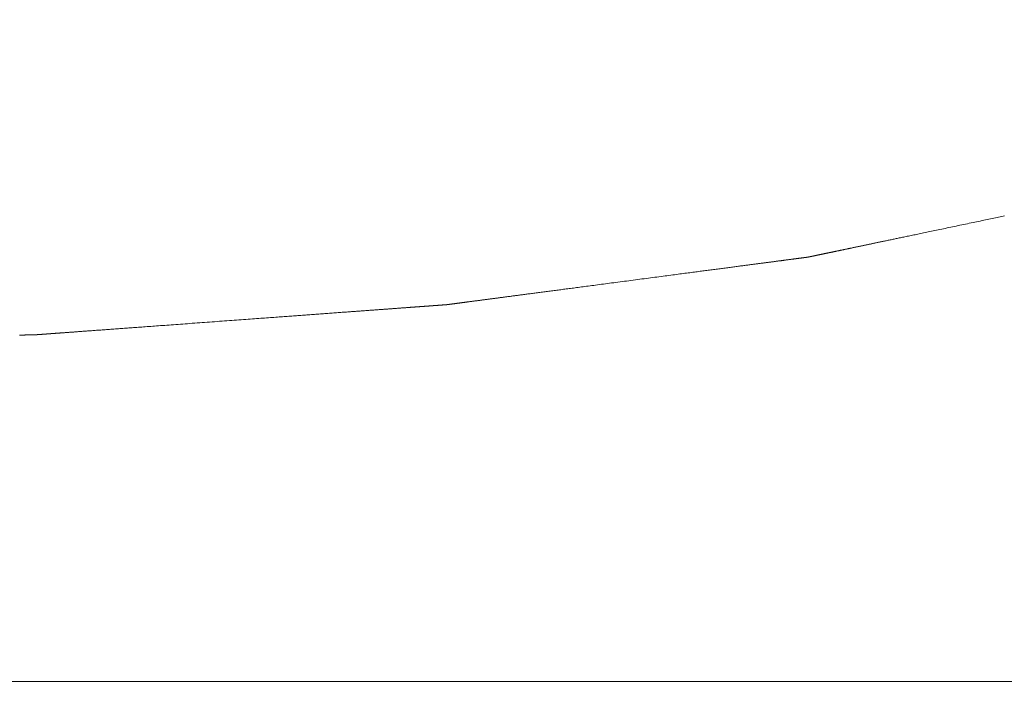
# Model space of a CAD drawing. Header units: inches. Extents: x 0 to 841, y 0 to 594.
# Tile 62 of 129: x 442 to 494, y 200 to 235. Entities that reach past the tile are written whole.
import ezdxf

# ---------------------------------------------------------------- set-up
doc = ezdxf.new("R2010")
doc.units = ezdxf.units.IN
doc.header["$LTSCALE"] = 46.255
doc.header["$MEASUREMENT"] = 0
doc.layers.get('0').update_dxf_attribs({"lineweight": 0})
doc.styles.get("Standard").update_dxf_attribs({"font": 'trium.ttf.shx'})
doc.dimstyles.new('DIMSTYLE_1', dxfattribs={"dimtxt": 2.2, "dimasz": 1, "dimexe": 0.18, "dimexo": 0.0625, "dimgap": 0.09, "dimtad": 1, "dimzin": 0, "dimdsep": 46, "dimtxsty": 'Standard', "dimblk": '_ARROW_FILLED', "dimcen": 0.09, "dimadec": 0, "dimazin": 0, "dimtp": 0.01, "dimtfac": 1, "dimtdec": 4, "dimtix": 1, "dimtmove": 0, "dimatfit": 3, "dimfxl": 1, "dimtolj": 1, "dimtzin": 0, "dimarcsym": 0})

# ---------------------------------------------------------------- blocks, each defined once
blk = doc.blocks.new('_ARROW_FILLED')
at = {"linetype": 'ByBlock'}
blk.add_hatch(color=0, dxfattribs=at).paths.add_polyline_path([(0, 0), (-1, 0.25), (-1, -0.25)], flags=0)
at = {"color": 0, "linetype": 'ByBlock'}
blk.add_lwpolyline([(0, 0), (-1, 0.25), (-1, -0.25), (-1, -0.25)], close=True, dxfattribs=at)

msp = doc.modelspace()

# ---------------------------------------------------------------- linework, layer by layer
at = {"color": 2, "linetype": 'Continuous'}
msp.add_lwpolyline([(441.9962, 218.1496), (442.014, 218.15), (442.0315, 218.1504), (442.0488, 218.1508), (442.0659, 218.1512), (442.0828, 218.1516), (442.0994, 218.152), (442.1158, 218.1524), (442.1319, 218.1528), (442.1479, 218.1531), (442.1636, 218.1535), (442.1791, 218.1539), (442.1943, 218.1542), (442.2094, 218.1546), (442.2242, 218.1549), (442.2387, 218.1553), (442.2531, 218.1556), (442.2672, 218.1559), (442.2811, 218.1563), (442.2948, 218.1566), (442.3082, 218.1569), (442.3214, 218.1572), (442.3344, 218.1575), (442.3471, 218.1578), (442.3597, 218.1581), (442.372, 218.1584), (442.384, 218.1587), (442.3959, 218.1589), (442.4075, 218.1592), (442.4189, 218.1595), (442.4301, 218.1597), (442.4411, 218.16), (442.4519, 218.1603), (442.4626, 218.1605), (442.473, 218.1607), (442.4833, 218.161), (442.4935, 218.1612), (442.5034, 218.1615), (442.5133, 218.1617), (442.523, 218.1619), (442.5326, 218.1621), (442.542, 218.1624), (442.5514, 218.1626), (442.5606, 218.1628), (442.5697, 218.163), (442.5787, 218.1632), (442.5876, 218.1634), (442.5963, 218.1636), (442.605, 218.1639), (442.6135, 218.1641), (442.6219, 218.1643), (442.6303, 218.1645), (442.6385, 218.1646), (442.6465, 218.1648), (442.6545, 218.165), (442.6624, 218.1652), (442.6701, 218.1654), (442.6777, 218.1656), (442.6852, 218.1657), (442.6926, 218.1659), (442.6999, 218.1661), (442.707, 218.1662), (442.714, 218.1664), (442.7209, 218.1665), (442.7276, 218.1667), (442.7342, 218.1669), (442.7406, 218.167), (442.7469, 218.1671), (442.753, 218.1673), (442.759, 218.1674), (442.7648, 218.1676), (442.7705, 218.1677), (442.7759, 218.1678), (442.7812, 218.168), (442.7864, 218.1681), (442.7914, 218.1682), (442.7962, 218.1684), (442.8009, 218.1685), (442.8055, 218.1686), (442.81, 218.1687), (442.8144, 218.1688), (442.8187, 218.1689), (442.8228, 218.169), (442.8269, 218.1691), (442.8309, 218.1692), (442.8348, 218.1693), (442.8387, 218.1694), (442.8425, 218.1695), (442.8463, 218.1695), (442.85, 218.1696), (442.8536, 218.1697), (442.8572, 218.1697), (442.8608, 218.1698), (442.8643, 218.1699), (442.8678, 218.17), (442.8713, 218.17), (442.8747, 218.1701), (442.8782, 218.1702), (442.8816, 218.1703), (442.8849, 218.1704), (442.8883, 218.1706), (442.8917, 218.1707), (442.8951, 218.1708), (442.8984, 218.171), (442.9018, 218.1712), (442.9052, 218.1714), (442.9087, 218.1716), (442.9122, 218.1718), (442.9158, 218.1721), (442.9194, 218.1723), (442.9232, 218.1726), (442.927, 218.1729), (442.931, 218.1731), (442.935, 218.1734), (442.9392, 218.1738), (442.9435, 218.1741), (442.948, 218.1744), (442.9527, 218.1748), (442.9575, 218.1751), (442.9625, 218.1755), (442.9676, 218.1758), (442.9729, 218.1762), (442.9784, 218.1766), (442.984, 218.177), (442.9898, 218.1775), (442.9958, 218.1779), (443.0019, 218.1783), (443.0082, 218.1788), (443.0146, 218.1793), (443.0212, 218.1797), (443.028, 218.1802), (443.035, 218.1807), (443.0421, 218.1813), (443.0494, 218.1818), (443.0568, 218.1823), (443.0644, 218.1829), (443.0721, 218.1835), (443.08, 218.184), (443.088, 218.1846), (443.0962, 218.1852), (443.1045, 218.1858), (443.1129, 218.1865), (443.1215, 218.1871), (443.1302, 218.1877), (443.139, 218.1884), (443.1479, 218.189), (443.157, 218.1897), (443.1661, 218.1904), (443.1754, 218.1911), (443.1848, 218.1917), (443.1943, 218.1924), (443.204, 218.1931), (443.2138, 218.1939), (443.2238, 218.1946), (443.2339, 218.1953), (443.2442, 218.1961), (443.2547, 218.1969), (443.2654, 218.1976), (443.2762, 218.1984), (443.2873, 218.1992), (443.2985, 218.2001), (443.31, 218.2009), (443.3217, 218.2018), (443.3336, 218.2026), (443.3457, 218.2035), (443.3581, 218.2044), (443.3706, 218.2053), (443.3834, 218.2063), (443.3964, 218.2072), (443.4097, 218.2082), (443.4231, 218.2092), (443.4368, 218.2102), (443.4507, 218.2112), (443.4648, 218.2122), (443.4791, 218.2133), (443.4937, 218.2144), (443.5085, 218.2154), (443.5235, 218.2165), (443.5387, 218.2177), (443.5541, 218.2188), (443.5698, 218.2199), (443.5857, 218.2211), (443.6018, 218.2223), (443.6181, 218.2235), (443.6346, 218.2247), (443.6514, 218.2259), (443.6684, 218.2272), (443.6856, 218.2284), (443.703, 218.2297), (443.7207, 218.231), (443.7385, 218.2323), (443.7566, 218.2336), (443.7749, 218.235), (443.7935, 218.2363), (443.8123, 218.2377), (443.8313, 218.2391), (443.8506, 218.2405), (443.8703, 218.2419), (443.8902, 218.2434), (443.9105, 218.2449), (443.9311, 218.2464), (443.952, 218.2479), (443.9734, 218.2495), (443.9951, 218.2511), (444.0172, 218.2527), (444.0397, 218.2544), (444.0626, 218.256), (444.086, 218.2577), (444.1099, 218.2595), (444.1343, 218.2613), (444.1594, 218.2631), (444.1852, 218.265), (444.2116, 218.2669), (444.2389, 218.2689), (444.267, 218.271), (444.2961, 218.2731), (444.3261, 218.2753), (444.3571, 218.2776), (444.3892, 218.28), (444.4225, 218.2824), (444.457, 218.2849), (444.4927, 218.2875), (444.5298, 218.2902), (444.5681, 218.2931), (444.6078, 218.296), (444.6489, 218.299), (444.6912, 218.3021), (444.7349, 218.3053), (444.7799, 218.3086), (444.8262, 218.312), (444.8738, 218.3154), (444.9228, 218.319), (444.9731, 218.3227), (445.0247, 218.3265), (445.0776, 218.3304), (445.1319, 218.3343), (445.1874, 218.3384), (445.2443, 218.3426), (445.3025, 218.3468), (445.362, 218.3512), (445.4227, 218.3556), (445.4846, 218.3602), (445.5476, 218.3648), (445.6119, 218.3695), (445.6772, 218.3743), (445.7436, 218.3792), (445.8111, 218.3841), (445.8796, 218.3891), (445.9491, 218.3942), (446.0196, 218.3994), (446.0911, 218.4046), (446.1634, 218.4099), (446.2366, 218.4153), (446.3106, 218.4207), (446.3854, 218.4262), (446.4609, 218.4317), (446.5371, 218.4373), (446.6138, 218.4429), (446.6911, 218.4486), (446.7689, 218.4543), (446.847, 218.46), (446.9255, 218.4657), (447.0043, 218.4715), (447.0834, 218.4773), (447.1626, 218.4831), (447.2419, 218.4889), (447.3213, 218.4947), (447.4007, 218.5005), (447.4802, 218.5064), (447.56, 218.5122), (447.6401, 218.5181), (447.7207, 218.524), (447.8019, 218.5299), (447.8838, 218.5359), (447.9665, 218.542), (448.0502, 218.5481), (448.1349, 218.5543), (448.2208, 218.5606), (448.308, 218.567), (448.3965, 218.5735), (448.4867, 218.5801), (448.5784, 218.5868), (448.672, 218.5936), (448.7672, 218.6006), (448.8643, 218.6077), (448.9631, 218.615), (449.0637, 218.6223), (449.166, 218.6298), (449.2701, 218.6375), (449.376, 218.6452), (449.4836, 218.6531), (449.593, 218.6611), (449.7041, 218.6692), (449.8171, 218.6775), (449.9318, 218.6859), (450.0482, 218.6944), (450.1664, 218.7031), (450.2864, 218.7119), (450.408, 218.7208), (450.5311, 218.7298), (450.6557, 218.7389), (450.7815, 218.7482), (450.9085, 218.7575), (451.0366, 218.7668), (451.1656, 218.7763), (451.2955, 218.7858), (451.426, 218.7954), (451.5572, 218.805), (451.6888, 218.8146), (451.8207, 218.8243), (451.9529, 218.834), (452.0852, 218.8437), (452.2175, 218.8533), (452.3497, 218.863), (452.4817, 218.8727), (452.6133, 218.8823), (452.7444, 218.8919), (452.875, 218.9015), (453.0048, 218.911), (453.1338, 218.9205), (453.2619, 218.9298), (453.3889, 218.9391), (453.5148, 218.9484), (453.6393, 218.9575), (453.7625, 218.9665), (453.8841, 218.9754), (454.004, 218.9842), (454.1223, 218.9929), (454.2387, 219.0014), (454.3534, 219.0098), (454.4663, 219.0181), (454.5775, 219.0262), (454.6869, 219.0342), (454.7945, 219.0421), (454.9004, 219.0498), (455.0045, 219.0575), (455.1068, 219.065), (455.2074, 219.0723), (455.3062, 219.0796), (455.4032, 219.0867), (455.4985, 219.0937), (455.592, 219.1005), (455.6838, 219.1072), (455.7739, 219.1138), (455.8625, 219.1203), (455.9497, 219.1267), (456.0356, 219.133), (456.1203, 219.1392), (456.2039, 219.1453), (456.2867, 219.1514), (456.3685, 219.1574), (456.4497, 219.1633), (456.5303, 219.1692), (456.6104, 219.1751), (456.6902, 219.1809), (456.7698, 219.1868), (456.8492, 219.1926), (456.9286, 219.1984), (457.008, 219.2042), (457.0874, 219.21), (457.1668, 219.2159), (457.2462, 219.2217), (457.3256, 219.2275), (457.405, 219.2333), (457.4844, 219.2391), (457.5638, 219.2449), (457.6432, 219.2507), (457.7226, 219.2566), (457.802, 219.2624), (457.8814, 219.2682), (457.9608, 219.274), (458.0402, 219.2798), (458.1195, 219.2856), (458.1989, 219.2915), (458.2781, 219.2973), (458.3571, 219.303), (458.4359, 219.3088), (458.5144, 219.3146), (458.5926, 219.3203), (458.6703, 219.326), (458.7476, 219.3316), (458.8243, 219.3373), (458.9005, 219.3428), (458.976, 219.3484), (459.0508, 219.3539), (459.1248, 219.3593), (459.1981, 219.3646), (459.2704, 219.3699), (459.3419, 219.3752), (459.4124, 219.3803), (459.4821, 219.3854), (459.5509, 219.3905), (459.6189, 219.3955), (459.6859, 219.4004), (459.7521, 219.4052), (459.8174, 219.41), (459.8818, 219.4147), (459.9453, 219.4194), (460.0079, 219.424), (460.0697, 219.4285), (460.1306, 219.4329), (460.1906, 219.4373), (460.2497, 219.4417), (460.3079, 219.4459), (460.3652, 219.4501), (460.4217, 219.4543), (460.4773, 219.4583), (460.532, 219.4623), (460.5858, 219.4663), (460.6387, 219.4702), (460.6908, 219.474), (460.7419, 219.4777), (460.7922, 219.4814), (460.8416, 219.485), (460.8901, 219.4886), (460.9378, 219.4921), (460.9845, 219.4955), (461.0304, 219.4989), (461.0755, 219.5022), (461.1198, 219.5054), (461.1634, 219.5086), (461.2063, 219.5117), (461.2487, 219.5148), (461.2905, 219.5179), (461.3319, 219.5209), (461.3728, 219.5239), (461.4134, 219.5269), (461.4537, 219.5299), (461.4938, 219.5328), (461.5336, 219.5357), (461.5734, 219.5386), (461.6131, 219.5415), (461.6528, 219.5444), (461.6925, 219.5473), (461.7321, 219.5502), (461.7716, 219.5531), (461.811, 219.556), (461.8503, 219.5589), (461.8893, 219.5618), (461.9282, 219.5646), (461.9668, 219.5674), (462.0052, 219.5702), (462.0433, 219.573), (462.081, 219.5758), (462.1184, 219.5785), (462.1555, 219.5813), (462.1921, 219.5839), (462.2282, 219.5866), (462.264, 219.5892), (462.2993, 219.5918), (462.3341, 219.5943), (462.3685, 219.5969), (462.4025, 219.5993), (462.436, 219.6018), (462.4691, 219.6042), (462.5017, 219.6066), (462.5339, 219.609), (462.5657, 219.6113), (462.597, 219.6136), (462.6279, 219.6159), (462.6583, 219.6181), (462.6883, 219.6203), (462.7179, 219.6224), (462.747, 219.6246), (462.7757, 219.6267), (462.8039, 219.6287), (462.8317, 219.6308), (462.859, 219.6328), (462.8859, 219.6348), (462.9124, 219.6367), (462.9384, 219.6386), (462.964, 219.6405), (462.9891, 219.6423), (463.0138, 219.6441), (463.0381, 219.6459), (463.0619, 219.6476), (463.0853, 219.6494), (463.1082, 219.651), (463.1308, 219.6527), (463.1529, 219.6543), (463.1747, 219.6559), (463.1962, 219.6575), (463.2174, 219.659), (463.2383, 219.6606), (463.259, 219.6621), (463.2794, 219.6636), (463.2997, 219.6651), (463.3199, 219.6665), (463.3399, 219.668), (463.3599, 219.6695), (463.3797, 219.6709), (463.3996, 219.6724), (463.4194, 219.6738), (463.4393, 219.6753), (463.4591, 219.6767), (463.4788, 219.6782), (463.4985, 219.6796), (463.5182, 219.6811), (463.5377, 219.6825), (463.5571, 219.6839), (463.5765, 219.6853), (463.5956, 219.6867), (463.6147, 219.6881), (463.6336, 219.6895), (463.6523, 219.6909), (463.6708, 219.6922), (463.6891, 219.6936), (463.7072, 219.6949), (463.725, 219.6962), (463.7427, 219.6975), (463.7601, 219.6988), (463.7773, 219.7), (463.7943, 219.7013), (463.811, 219.7025), (463.8276, 219.7037), (463.8439, 219.7049), (463.86, 219.7061), (463.8759, 219.7073), (463.8915, 219.7084), (463.907, 219.7095), (463.9222, 219.7107), (463.9372, 219.7118), (463.952, 219.7128), (463.9665, 219.7139), (463.9809, 219.715), (463.995, 219.716), (464.0089, 219.717), (464.0225, 219.718), (464.036, 219.719), (464.0492, 219.72), (464.0622, 219.7209), (464.075, 219.7219), (464.0876, 219.7228), (464.1, 219.7237), (464.1121, 219.7246), (464.124, 219.7254), (464.1357, 219.7263), (464.1472, 219.7271), (464.1584, 219.728), (464.1695, 219.7288), (464.1803, 219.7296), (464.191, 219.7303), (464.2015, 219.7311), (464.2118, 219.7319), (464.2219, 219.7326), (464.2319, 219.7333), (464.2417, 219.7341), (464.2513, 219.7348), (464.2609, 219.7355), (464.2703, 219.7362), (464.2795, 219.7368), (464.2887, 219.7375), (464.2977, 219.7382), (464.3067, 219.7388), (464.3155, 219.7395), (464.3242, 219.7401), (464.3328, 219.7407), (464.3413, 219.7414), (464.3497, 219.742), (464.358, 219.7426), (464.3661, 219.7432), (464.3742, 219.7438), (464.3821, 219.7443), (464.3899, 219.7449), (464.3977, 219.7455), (464.4053, 219.746), (464.4128, 219.7466), (464.4201, 219.7471), (464.4274, 219.7477), (464.4346, 219.7482), (464.4416, 219.7487), (464.4485, 219.7492), (464.4553, 219.7497), (464.462, 219.7502), (464.4685, 219.7507), (464.4748, 219.7511), (464.4811, 219.7516), (464.4872, 219.752), (464.4931, 219.7525), (464.4989, 219.7529), (464.5045, 219.7533), (464.5099, 219.7537), (464.5152, 219.7541), (464.5204, 219.7545), (464.5253, 219.7548), (464.5302, 219.7552), (464.5349, 219.7555), (464.5394, 219.7559), (464.5438, 219.7562), (464.5481, 219.7565), (464.5523, 219.7568), (464.5563, 219.7571), (464.5603, 219.7574), (464.5641, 219.7577), (464.5679, 219.7579), (464.5715, 219.7582), (464.5751, 219.7585), (464.5785, 219.7587), (464.5819, 219.759), (464.5852, 219.7592), (464.5885, 219.7595), (464.5916, 219.7597), (464.5947, 219.7599), (464.5977, 219.7601), (464.6005, 219.7603), (464.6034, 219.7606), (464.6061, 219.7608), (464.6087, 219.761), (464.6113, 219.7611), (464.6138, 219.7613), (464.6162, 219.7615), (464.6185, 219.7617), (464.6207, 219.7618), (464.6229, 219.762), (464.625, 219.7621), (464.627, 219.7623), (464.6289, 219.7624), (464.6308, 219.7626), (464.6325, 219.7627), (464.6343, 219.7628), (464.6359, 219.7629), (464.6376, 219.7631), (464.6391, 219.7632), (464.6406, 219.7633), (464.6421, 219.7634), (464.6435, 219.7635), (464.6449, 219.7636), (464.6462, 219.7637), (464.6475, 219.7638), (464.6487, 219.7639), (464.6499, 219.764), (464.6511, 219.7641), (464.6522, 219.7641), (464.6533, 219.7642), (464.6544, 219.7643), (464.6555, 219.7644), (464.6565, 219.7645), (464.6575, 219.7645), (464.6585, 219.7646), (464.6595, 219.7647), (464.6604, 219.7648), (464.6613, 219.7648), (464.6623, 219.7649), (464.6632, 219.7649), (464.664, 219.765), (464.6649, 219.7651), (464.6658, 219.7651), (464.6666, 219.7652), (464.6675, 219.7652), (464.6683, 219.7653), (464.6691, 219.7654), (464.6699, 219.7654), (464.6707, 219.7655), (464.6715, 219.7655), (464.6723, 219.7656), (464.6731, 219.7657), (464.6739, 219.7657), (464.6747, 219.7658), (464.6755, 219.7659), (464.6762, 219.766), (464.677, 219.7661), (464.6778, 219.7662), (464.6786, 219.7663), (464.6794, 219.7664), (464.6802, 219.7665), (464.6811, 219.7666), (464.682, 219.7667), (464.6828, 219.7668), (464.6837, 219.7669), (464.6847, 219.767), (464.6857, 219.7672), (464.6867, 219.7673), (464.6877, 219.7674), (464.6888, 219.7676), (464.6899, 219.7677), (464.691, 219.7679), (464.6922, 219.768), (464.6935, 219.7682), (464.6948, 219.7684), (464.6962, 219.7686), (464.6976, 219.7687), (464.6991, 219.7689), (464.7007, 219.7691), (464.7023, 219.7694), (464.704, 219.7696), (464.7058, 219.7698), (464.7077, 219.7701), (464.7096, 219.7703), (464.7117, 219.7706), (464.7138, 219.7709), (464.716, 219.7712), (464.7183, 219.7715), (464.7206, 219.7718), (464.7231, 219.7721), (464.7256, 219.7724), (464.7282, 219.7728), (464.7309, 219.7731), (464.7337, 219.7735), (464.7365, 219.7739), (464.7394, 219.7742), (464.7424, 219.7746), (464.7454, 219.775), (464.7486, 219.7755), (464.7518, 219.7759), (464.7551, 219.7763), (464.7584, 219.7768), (464.7619, 219.7772), (464.7655, 219.7777), (464.7691, 219.7782), (464.7729, 219.7787), (464.7768, 219.7792), (464.7808, 219.7797), (464.7849, 219.7802), (464.7892, 219.7808), (464.7936, 219.7814), (464.7981, 219.782), (464.8027, 219.7826), (464.8075, 219.7832), (464.8125, 219.7839), (464.8176, 219.7845), (464.8228, 219.7852), (464.8281, 219.7859), (464.8336, 219.7867), (464.8392, 219.7874), (464.845, 219.7881), (464.8508, 219.7889), (464.8568, 219.7897), (464.8629, 219.7905), (464.869, 219.7913), (464.8753, 219.7921), (464.8817, 219.793), (464.8882, 219.7938), (464.8948, 219.7947), (464.9016, 219.7956), (464.9084, 219.7965), (464.9154, 219.7974), (464.9225, 219.7984), (464.9298, 219.7993), (464.9372, 219.8003), (464.9449, 219.8013), (464.9527, 219.8023), (464.9607, 219.8034), (464.969, 219.8045), (464.9776, 219.8056), (464.9863, 219.8068), (464.9954, 219.808), (465.0047, 219.8092), (465.0143, 219.8104), (465.0242, 219.8117), (465.0343, 219.8131), (465.0448, 219.8145), (465.0555, 219.8159), (465.0664, 219.8173), (465.0777, 219.8188), (465.0891, 219.8203), (465.1008, 219.8218), (465.1128, 219.8234), (465.1249, 219.825), (465.1373, 219.8266), (465.1499, 219.8283), (465.1627, 219.83), (465.1757, 219.8317), (465.1889, 219.8334), (465.2023, 219.8352), (465.216, 219.837), (465.2299, 219.8388), (465.2442, 219.8407), (465.2587, 219.8426), (465.2736, 219.8446), (465.2889, 219.8466), (465.3046, 219.8487), (465.3207, 219.8508), (465.3373, 219.853), (465.3543, 219.8552), (465.3719, 219.8575), (465.3899, 219.8599), (465.4086, 219.8624), (465.4278, 219.8649), (465.4476, 219.8675), (465.4679, 219.8702), (465.4888, 219.8729), (465.5102, 219.8758), (465.5321, 219.8786), (465.5545, 219.8816), (465.5775, 219.8846), (465.6009, 219.8877), (465.6247, 219.8908), (465.649, 219.894), (465.6738, 219.8973), (465.699, 219.9006), (465.7246, 219.904), (465.7506, 219.9074), (465.777, 219.9109), (465.8038, 219.9144), (465.8309, 219.918), (465.8585, 219.9216), (465.8864, 219.9253), (465.9148, 219.929), (465.9435, 219.9328), (465.9726, 219.9367), (466.0021, 219.9405), (466.032, 219.9445), (466.0622, 219.9485), (466.0929, 219.9525), (466.124, 219.9566), (466.1554, 219.9607), (466.1872, 219.9649), (466.2194, 219.9692), (466.252, 219.9735), (466.2849, 219.9778), (466.3181, 219.9822), (466.3516, 219.9866), (466.3854, 219.991), (466.4194, 219.9955), (466.4536, 220), (466.488, 220.0045), (466.5225, 220.0091), (466.5572, 220.0136), (466.5919, 220.0182), (466.6268, 220.0228), (466.6617, 220.0274), (466.6966, 220.032), (466.7315, 220.0366), (466.7665, 220.0412), (466.8014, 220.0458), (466.8363, 220.0504), (466.8713, 220.055), (466.9062, 220.0596), (466.9411, 220.0642), (466.9761, 220.0688), (467.011, 220.0734), (467.0459, 220.078), (467.0808, 220.0826), (467.1158, 220.0872), (467.1507, 220.0918), (467.1856, 220.0964), (467.2206, 220.101), (467.2555, 220.1056), (467.2905, 220.1102), (467.3256, 220.1148), (467.3608, 220.1195), (467.3963, 220.1242), (467.432, 220.1289), (467.468, 220.1336), (467.5044, 220.1384), (467.5412, 220.1432), (467.5785, 220.1482), (467.6163, 220.1531), (467.6546, 220.1582), (467.6936, 220.1633), (467.7333, 220.1685), (467.7736, 220.1739), (467.8148, 220.1793), (467.8567, 220.1848), (467.8994, 220.1904), (467.9429, 220.1961), (467.9871, 220.202), (468.0321, 220.2079), (468.0779, 220.2139), (468.1245, 220.2201), (468.1718, 220.2263), (468.22, 220.2326), (468.2689, 220.2391), (468.3185, 220.2456), (468.369, 220.2523), (468.4202, 220.259), (468.4722, 220.2659), (468.525, 220.2728), (468.5786, 220.2799), (468.6329, 220.287), (468.688, 220.2943), (468.7439, 220.3016), (468.8006, 220.3091), (468.858, 220.3167), (468.9162, 220.3243), (468.9752, 220.3321), (469.035, 220.34), (469.0955, 220.348), (469.1569, 220.356), (469.219, 220.3642), (469.2818, 220.3725), (469.3455, 220.3809), (469.4099, 220.3894), (469.4751, 220.3979), (469.5409, 220.4066), (469.6073, 220.4154), (469.6743, 220.4242), (469.7418, 220.4331), (469.8098, 220.442), (469.8782, 220.451), (469.947, 220.4601), (470.0161, 220.4692), (470.0854, 220.4783), (470.1549, 220.4875), (470.2246, 220.4967), (470.2944, 220.5058), (470.3643, 220.515), (470.4342, 220.5242), (470.5042, 220.5335), (470.5743, 220.5427), (470.6448, 220.552), (470.7158, 220.5613), (470.7872, 220.5707), (470.8592, 220.5802), (470.932, 220.5898), (471.0056, 220.5995), (471.0802, 220.6093), (471.1557, 220.6193), (471.2324, 220.6294), (471.3104, 220.6396), (471.3897, 220.6501), (471.4704, 220.6607), (471.5527, 220.6716), (471.6365, 220.6826), (471.7219, 220.6938), (471.8089, 220.7053), (471.8973, 220.717), (471.9874, 220.7288), (472.079, 220.7409), (472.1721, 220.7531), (472.2668, 220.7656), (472.3631, 220.7783), (472.4609, 220.7912), (472.5602, 220.8043), (472.6612, 220.8175), (472.7636, 220.831), (472.8676, 220.8447), (472.9732, 220.8586), (473.0802, 220.8727), (473.1885, 220.887), (473.2981, 220.9014), (473.4088, 220.916), (473.5206, 220.9307), (473.6333, 220.9456), (473.7468, 220.9605), (473.861, 220.9756), (473.9759, 220.9907), (474.0913, 221.0059), (474.2071, 221.0211), (474.3232, 221.0364), (474.4395, 221.0518), (474.5559, 221.0671), (474.6723, 221.0824), (474.7887, 221.0977), (474.9048, 221.113), (475.0206, 221.1283), (475.1359, 221.1435), (475.2508, 221.1586), (475.3651, 221.1736), (475.4786, 221.1886), (475.5913, 221.2034), (475.703, 221.2182), (475.8137, 221.2327), (475.9233, 221.2472), (476.0317, 221.2614), (476.1387, 221.2755), (476.2442, 221.2894), (476.3482, 221.3031), (476.4507, 221.3166), (476.5516, 221.3299), (476.651, 221.343), (476.7488, 221.3559), (476.845, 221.3686), (476.9397, 221.381), (477.0329, 221.3933), (477.1245, 221.4054), (477.2145, 221.4172), (477.303, 221.4289), (477.3899, 221.4403), (477.4753, 221.4516), (477.5592, 221.4626), (477.6414, 221.4735), (477.7222, 221.4841), (477.8015, 221.4945), (477.8794, 221.5048), (477.9561, 221.5149), (478.0317, 221.5249), (478.1062, 221.5347), (478.1798, 221.5444), (478.2526, 221.5539), (478.3247, 221.5634), (478.3961, 221.5728), (478.467, 221.5822), (478.5375, 221.5915), (478.6077, 221.6007), (478.6777, 221.6099), (478.7476, 221.6191), (478.8174, 221.6283), (478.8872, 221.6375), (478.9569, 221.6467), (479.0265, 221.6559), (479.0958, 221.665), (479.1649, 221.6741), (479.2336, 221.6831), (479.302, 221.6922), (479.37, 221.7011), (479.4375, 221.71), (479.5045, 221.7188), (479.571, 221.7276), (479.6368, 221.7362), (479.7019, 221.7448), (479.7664, 221.7533), (479.83, 221.7617), (479.8929, 221.77), (479.955, 221.7781), (480.0163, 221.7862), (480.0769, 221.7942), (480.1366, 221.8021), (480.1956, 221.8098), (480.2538, 221.8175), (480.3113, 221.8251), (480.3679, 221.8325), (480.4238, 221.8399), (480.4789, 221.8472), (480.5333, 221.8543), (480.5868, 221.8614), (480.6396, 221.8683), (480.6916, 221.8752), (480.7429, 221.8819), (480.7933, 221.8886), (480.843, 221.8951), (480.8919, 221.9015), (480.94, 221.9079), (480.9874, 221.9141), (481.0339, 221.9202), (481.0797, 221.9263), (481.1248, 221.9322), (481.169, 221.938), (481.2125, 221.9438), (481.2552, 221.9494), (481.2971, 221.9549), (481.3382, 221.9603), (481.3786, 221.9656), (481.4182, 221.9709), (481.4572, 221.976), (481.4956, 221.981), (481.5334, 221.986), (481.5706, 221.9909), (481.6074, 221.9958), (481.6438, 222.0006), (481.6798, 222.0053), (481.7156, 222.01), (481.751, 222.0147), (481.7863, 222.0193), (481.8214, 222.0239), (481.8563, 222.0286), (481.8913, 222.0332), (481.9262, 222.0378), (481.9611, 222.0424), (481.996, 222.0469), (482.0307, 222.0515), (482.0654, 222.0561), (482.0999, 222.0606), (482.1343, 222.0652), (482.1685, 222.0697), (482.2025, 222.0741), (482.2363, 222.0786), (482.2698, 222.083), (482.303, 222.0874), (482.3359, 222.0917), (482.3685, 222.096), (482.4007, 222.1002), (482.4325, 222.1044), (482.4639, 222.1086), (482.4949, 222.1127), (482.5255, 222.1167), (482.5557, 222.1207), (482.5854, 222.1246), (482.6146, 222.1284), (482.6433, 222.1322), (482.6716, 222.1359), (482.6993, 222.1396), (482.7265, 222.1432), (482.7532, 222.1467), (482.7794, 222.1501), (482.805, 222.1535), (482.83, 222.1568), (482.8545, 222.16), (482.8784, 222.1632), (482.9016, 222.1662), (482.9243, 222.1692), (482.9465, 222.1721), (482.968, 222.175), (482.989, 222.1777), (483.0093, 222.1804), (483.0291, 222.183), (483.0484, 222.1855), (483.067, 222.188), (483.085, 222.1904), (483.1025, 222.1927), (483.1194, 222.1949), (483.1357, 222.197), (483.1514, 222.1991), (483.1666, 222.2011), (483.1812, 222.203), (483.1953, 222.2049), (483.209, 222.2067), (483.2222, 222.2084), (483.235, 222.2101), (483.2473, 222.2118), (483.2593, 222.2133), (483.271, 222.2149), (483.2823, 222.2164), (483.2933, 222.2178), (483.3041, 222.2192), (483.3146, 222.2206), (483.3249, 222.222), (483.335, 222.2233), (483.3449, 222.2246), (483.3546, 222.2259), (483.3642, 222.2271), (483.3735, 222.2284), (483.3828, 222.2296), (483.3918, 222.2308), (483.4007, 222.232), (483.4095, 222.2331), (483.4181, 222.2342), (483.4266, 222.2354), (483.435, 222.2365), (483.4433, 222.2376), (483.4515, 222.2386), (483.4595, 222.2397), (483.4675, 222.2407), (483.4753, 222.2418), (483.4831, 222.2428), (483.4908, 222.2438), (483.4983, 222.2448), (483.5058, 222.2458), (483.5132, 222.2468), (483.5204, 222.2477), (483.5276, 222.2487), (483.5347, 222.2496), (483.5417, 222.2505), (483.5486, 222.2514), (483.5554, 222.2523), (483.5621, 222.2532), (483.5687, 222.2541), (483.5752, 222.2549), (483.5816, 222.2558), (483.5879, 222.2566), (483.5941, 222.2574), (483.6002, 222.2582), (483.6062, 222.259), (483.6121, 222.2598), (483.618, 222.2606), (483.6237, 222.2613), (483.6293, 222.2621), (483.6348, 222.2628), (483.6403, 222.2635), (483.6456, 222.2642), (483.6509, 222.2649), (483.656, 222.2656), (483.661, 222.2662), (483.666, 222.2669), (483.6708, 222.2675), (483.6756, 222.2682), (483.6803, 222.2688), (483.6849, 222.2694), (483.6894, 222.27), (483.6938, 222.2705), (483.6981, 222.2711), (483.7024, 222.2717), (483.7065, 222.2722), (483.7106, 222.2728), (483.7146, 222.2733), (483.7185, 222.2738), (483.7224, 222.2743), (483.7262, 222.2748), (483.7299, 222.2753), (483.7335, 222.2758), (483.7371, 222.2763), (483.7406, 222.2767), (483.744, 222.2772), (483.7474, 222.2776), (483.7506, 222.278), (483.7538, 222.2785), (483.757, 222.2789), (483.76, 222.2793), (483.763, 222.2797), (483.7659, 222.2801), (483.7688, 222.2804), (483.7715, 222.2808), (483.7742, 222.2811), (483.7768, 222.2815), (483.7794, 222.2818), (483.7819, 222.2822), (483.7843, 222.2825), (483.7866, 222.2828), (483.7888, 222.2831), (483.791, 222.2834), (483.7931, 222.2836), (483.7952, 222.2839), (483.7971, 222.2842), (483.799, 222.2844), (483.8008, 222.2846), (483.8026, 222.2849), (483.8042, 222.2851), (483.8058, 222.2853), (483.8074, 222.2855), (483.8088, 222.2857), (483.8102, 222.2859), (483.8116, 222.2861), (483.8129, 222.2862), (483.8142, 222.2864), (483.8154, 222.2866), (483.8165, 222.2867), (483.8177, 222.2869), (483.8188, 222.287), (483.8199, 222.2872), (483.821, 222.2873), (483.8221, 222.2875), (483.8231, 222.2876), (483.8242, 222.2877), (483.8252, 222.2879), (483.8263, 222.288), (483.8274, 222.2881), (483.8284, 222.2883), (483.8295, 222.2884), (483.8306, 222.2885), (483.8316, 222.2887), (483.8327, 222.2888), (483.8338, 222.289), (483.8349, 222.2892), (483.836, 222.2893), (483.8371, 222.2895), (483.8383, 222.2897), (483.8394, 222.2899), (483.8406, 222.2901), (483.8417, 222.2904), (483.8429, 222.2906), (483.8442, 222.2908), (483.8454, 222.2911), (483.8466, 222.2914), (483.8479, 222.2916), (483.8492, 222.2919), (483.8505, 222.2922), (483.8518, 222.2925), (483.8531, 222.2928), (483.8545, 222.2931), (483.8558, 222.2934), (483.8572, 222.2937), (483.8586, 222.294), (483.8601, 222.2943), (483.8615, 222.2946), (483.863, 222.2949), (483.8645, 222.2952), (483.866, 222.2955), (483.8676, 222.2958), (483.8691, 222.2962), (483.8708, 222.2965), (483.8725, 222.2968), (483.8742, 222.2972), (483.8759, 222.2976), (483.8778, 222.2979), (483.8796, 222.2983), (483.8815, 222.2987), (483.8835, 222.2991), (483.8856, 222.2996), (483.8877, 222.3), (483.8898, 222.3005), (483.8921, 222.3009), (483.8943, 222.3014), (483.8967, 222.3019), (483.8991, 222.3024), (483.9015, 222.3029), (483.904, 222.3034), (483.9065, 222.304), (483.9091, 222.3045), (483.9118, 222.3051), (483.9144, 222.3056), (483.9172, 222.3062), (483.9199, 222.3068), (483.9227, 222.3074), (483.9256, 222.308), (483.9285, 222.3086), (483.9314, 222.3092), (483.9344, 222.3098), (483.9374, 222.3104), (483.9404, 222.3111), (483.9435, 222.3117), (483.9467, 222.3124), (483.9499, 222.3131), (483.9531, 222.3137), (483.9563, 222.3144), (483.9597, 222.3151), (483.963, 222.3158), (483.9664, 222.3165), (483.9698, 222.3172), (483.9733, 222.318), (483.9768, 222.3187), (483.9804, 222.3194), (483.984, 222.3202), (483.9877, 222.321), (483.9914, 222.3218), (483.9952, 222.3226), (483.9991, 222.3234), (484.003, 222.3242), (484.007, 222.325), (484.011, 222.3259), (484.0152, 222.3268), (484.0194, 222.3276), (484.0237, 222.3285), (484.0281, 222.3295), (484.0325, 222.3304), (484.0371, 222.3313), (484.0417, 222.3323), (484.0464, 222.3333), (484.0512, 222.3343), (484.0561, 222.3353), (484.061, 222.3364), (484.0661, 222.3374), (484.0712, 222.3385), (484.0764, 222.3396), (484.0817, 222.3407), (484.087, 222.3418), (484.0925, 222.343), (484.098, 222.3441), (484.1036, 222.3453), (484.1093, 222.3465), (484.1151, 222.3477), (484.121, 222.3489), (484.1269, 222.3502), (484.133, 222.3515), (484.1391, 222.3527), (484.1453, 222.354), (484.1515, 222.3554), (484.1579, 222.3567), (484.1643, 222.358), (484.1709, 222.3594), (484.1775, 222.3608), (484.1842, 222.3622), (484.1909, 222.3636), (484.1978, 222.3651), (484.2047, 222.3665), (484.2118, 222.368), (484.2189, 222.3695), (484.2262, 222.371), (484.2335, 222.3725), (484.241, 222.3741), (484.2486, 222.3757), (484.2563, 222.3773), (484.2641, 222.379), (484.2721, 222.3806), (484.2802, 222.3823), (484.2885, 222.3841), (484.2969, 222.3859), (484.3055, 222.3877), (484.3143, 222.3895), (484.3232, 222.3914), (484.3323, 222.3933), (484.3416, 222.3952), (484.351, 222.3972), (484.3605, 222.3992), (484.3703, 222.4012), (484.3802, 222.4033), (484.3903, 222.4054), (484.4005, 222.4076), (484.4109, 222.4098), (484.4215, 222.412), (484.4322, 222.4142), (484.4431, 222.4165), (484.4542, 222.4188), (484.4654, 222.4212), (484.4768, 222.4236), (484.4884, 222.426), (484.5001, 222.4285), (484.512, 222.431), (484.5241, 222.4335), (484.5363, 222.4361), (484.5487, 222.4387), (484.5613, 222.4413), (484.574, 222.444), (484.5869, 222.4467), (484.5999, 222.4494), (484.6131, 222.4522), (484.6265, 222.455), (484.64, 222.4578), (484.6538, 222.4607), (484.6676, 222.4636), (484.6816, 222.4665), (484.6958, 222.4695), (484.71, 222.4725), (484.7244, 222.4755), (484.7389, 222.4785), (484.7534, 222.4816), (484.7681, 222.4847), (484.7828, 222.4877), (484.7975, 222.4908), (484.8123, 222.4939), (484.8271, 222.4971), (484.842, 222.5002), (484.8569, 222.5033), (484.8717, 222.5064), (484.8866, 222.5095), (484.9016, 222.5127), (484.9166, 222.5158), (484.9317, 222.519), (484.9469, 222.5222), (484.9622, 222.5254), (484.9777, 222.5286), (484.9933, 222.5319), (485.0092, 222.5352), (485.0253, 222.5386), (485.0416, 222.542), (485.0582, 222.5455), (485.0751, 222.5491), (485.0923, 222.5527), (485.1098, 222.5563), (485.1276, 222.5601), (485.1458, 222.5639), (485.1643, 222.5678), (485.1831, 222.5717), (485.2023, 222.5757), (485.2218, 222.5798), (485.2416, 222.584), (485.2617, 222.5882), (485.2822, 222.5925), (485.303, 222.5969), (485.3242, 222.6013), (485.3457, 222.6058), (485.3675, 222.6104), (485.3896, 222.615), (485.4121, 222.6197), (485.4349, 222.6245), (485.458, 222.6294), (485.4814, 222.6343), (485.5052, 222.6393), (485.5294, 222.6443), (485.5538, 222.6495), (485.5786, 222.6547), (485.6037, 222.6599), (485.6291, 222.6653), (485.6549, 222.6707), (485.681, 222.6761), (485.7074, 222.6817), (485.7342, 222.6873), (485.7613, 222.693), (485.7887, 222.6987), (485.8164, 222.7046), (485.8444, 222.7104), (485.8727, 222.7164), (485.9012, 222.7223), (485.93, 222.7284), (485.9589, 222.7344), (485.988, 222.7405), (486.0173, 222.7467), (486.0467, 222.7529), (486.0762, 222.759), (486.1058, 222.7653), (486.1355, 222.7715), (486.1652, 222.7777), (486.1949, 222.7839), (486.2246, 222.7902), (486.2544, 222.7964), (486.2841, 222.8026), (486.3138, 222.8089), (486.3436, 222.8151), (486.3733, 222.8214), (486.403, 222.8276), (486.4328, 222.8338), (486.4625, 222.8401), (486.4922, 222.8463), (486.522, 222.8525), (486.5517, 222.8588), (486.5814, 222.865), (486.6112, 222.8713), (486.6409, 222.8775), (486.6707, 222.8837), (486.7004, 222.89), (486.7303, 222.8962), (486.7603, 222.9025), (486.7905, 222.9089), (486.8209, 222.9152), (486.8516, 222.9217), (486.8826, 222.9282), (486.9139, 222.9347), (486.9456, 222.9414), (486.9778, 222.9481), (487.0104, 222.955), (487.0436, 222.9619), (487.0773, 222.969), (487.1117, 222.9762), (487.1467, 222.9836), (487.1824, 222.9911), (487.2188, 222.9987), (487.2558, 223.0064), (487.2934, 223.0143), (487.3317, 223.0224), (487.3707, 223.0306), (487.4104, 223.0389), (487.4507, 223.0473), (487.4916, 223.0559), (487.5333, 223.0647), (487.5756, 223.0735), (487.6185, 223.0825), (487.6621, 223.0917), (487.7064, 223.101), (487.7513, 223.1104), (487.7969, 223.12), (487.8432, 223.1297), (487.8901, 223.1395), (487.9377, 223.1495), (487.9859, 223.1596), (488.0348, 223.1698), (488.0844, 223.1802), (488.1346, 223.1908), (488.1854, 223.2014), (488.237, 223.2123), (488.2892, 223.2232), (488.342, 223.2343), (488.3956, 223.2455), (488.4498, 223.2569), (488.5046, 223.2684), (488.5602, 223.28), (488.6165, 223.2919), (488.6736, 223.3038), (488.7315, 223.316), (488.7903, 223.3283), (488.85, 223.3408), (488.9108, 223.3536), (488.9725, 223.3665), (489.0353, 223.3797), (489.0991, 223.3931), (489.1642, 223.4067), (489.2304, 223.4206), (489.2978, 223.4348), (489.3666, 223.4492), (489.4366, 223.4639), (489.508, 223.4788), (489.5806, 223.4941), (489.6547, 223.5096), (489.73, 223.5254), (489.8066, 223.5415), (489.8846, 223.5578), (489.9639, 223.5745), (490.0445, 223.5914), (490.1264, 223.6086), (490.2097, 223.626), (490.2943, 223.6438), (490.3802, 223.6618), (490.4674, 223.6801), (490.5559, 223.6986), (490.6458, 223.7175), (490.7369, 223.7366), (490.8291, 223.7559), (490.9224, 223.7755), (491.0166, 223.7953), (491.1118, 223.8152), (491.2077, 223.8353), (491.3043, 223.8556), (491.4016, 223.876), (491.4993, 223.8965), (491.5976, 223.9171), (491.6961, 223.9378), (491.795, 223.9585), (491.894, 223.9793), (491.9931, 224.0001), (492.0922, 224.0209), (492.1912, 224.0416), (492.29, 224.0624), (492.3886, 224.083), (492.4868, 224.1036), (492.5846, 224.1241), (492.6818, 224.1445), (492.7785, 224.1648), (492.8744, 224.1849), (492.9695, 224.2049), (493.0638, 224.2247), (493.1571, 224.2442), (493.2493, 224.2636), (493.3404, 224.2827), (493.4302, 224.3015), (493.5188, 224.3201), (493.606, 224.3384), (493.6919, 224.3564), (493.7765, 224.3741), (493.8597, 224.3916), (493.9417, 224.4088), (494.0223, 224.4257), (494.1016, 224.4423), (494.1795, 224.4587), (494.2562, 224.4748)], dxfattribs=at)

# ---------------------------------------------------------------- dimensions: what is measured, and where the dimension line sits
msp.add_linear_dim(base=(506.9454, 199.7663), p1=(331.9454, 247.8314), p2=(506.9454, 247.8314), location=(416.9154, 201.4163), dimstyle='DIMSTYLE_1', override={"dimblk": '_ARROW_FILLED'}, dxfattribs=at).render()

doc.saveas('drawing.dxf')
